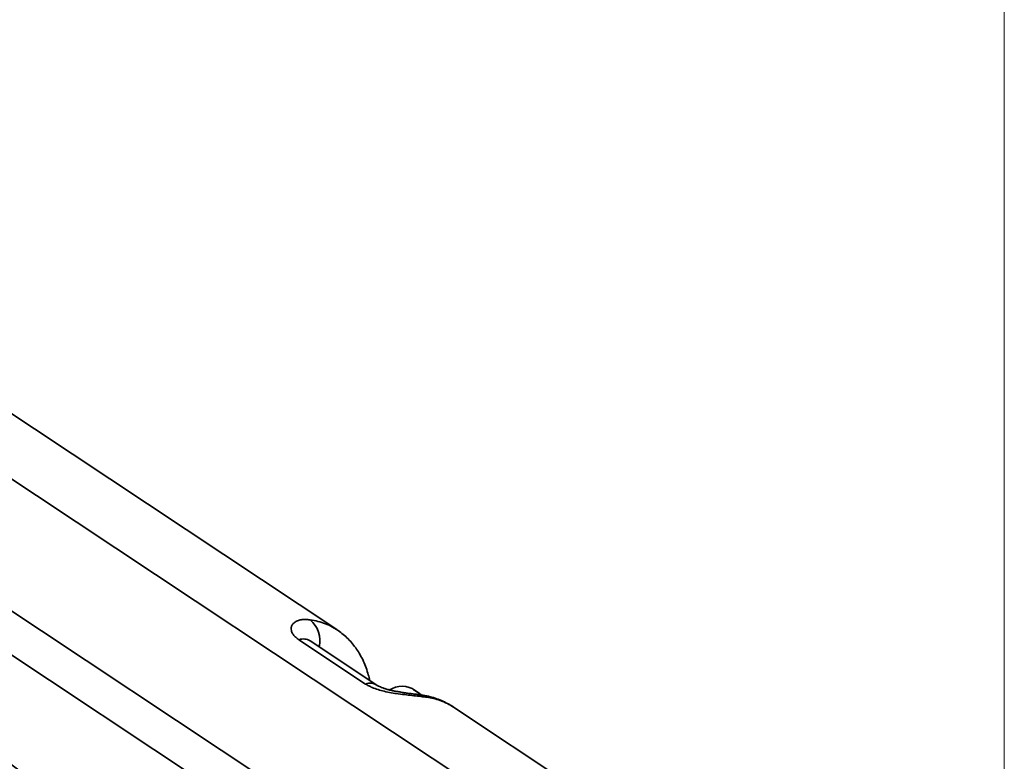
# Model space of a CAD drawing. Header units: millimetres. Extents: x 6316 to 18291, y -19059 to -9021.
# Tile 143 of 146: x 18161 to 18172, y -18614 to -18606. Entities that reach past the tile are written whole.
import ezdxf

# ---------------------------------------------------------------- set-up
doc = ezdxf.new("R2010")
doc.units = ezdxf.units.MM
doc.header["$LTSCALE"] = 10
doc.layers.add('1轮廓实线层', color=7, linetype='Continuous', lineweight=18)

msp = doc.modelspace()

# ---------------------------------------------------------------- linework, layer by layer
at = {"layer": '1轮廓实线层', "color": 7, "linetype": 'Continuous', "lineweight": 35}
for p, q in [((18122.741, -18585.738), (18167.995, -18615.769)), ((18135.691, -18594.332), (18167.995, -18615.769)), ((18164.131, -18612.48), (18155.406, -18606.689)), ((18156.213, -18609.422), (18163.341, -18614.152)), ((18163.121, -18614.495), (18156.164, -18609.878)), ((18164.453, -18613.086), (18163.71, -18612.593)), ((18164.577, -18613.098), (18163.835, -18612.605)), ((18164.785, -18613.121), (18164.719, -18613.152)), ((18165.026, -18613.174), (18164.986, -18613.15)), ((18169.005, -18615.714), (18165.431, -18613.342))]:
    msp.add_line(p, q, dxfattribs=at)
at = {"layer": '1轮廓实线层'}
msp.add_line((18171.567, -18632.544), (18171.567, -18603.693), dxfattribs=at)
at = {"layer": '1轮廓实线层', "color": 7, "linetype": 'Continuous', "lineweight": 35, "flags": 128}
for points in [[(18165.026, -18613.174), (18165.053, -18613.192), (18165.07, -18613.205)], [(18165.065, -18613.207), (18165.101, -18613.216), (18165.135, -18613.233)]]:
    msp.add_lwpolyline(points, dxfattribs=at)
at = {"layer": '1轮廓实线层', "color": 7, "linetype": 'Continuous', "lineweight": 35}
for centre, radius, start, end in [((18163.64, -18612.604), 0.304, 346.9888, 50.1427), ((18163.76, -18612.729), 0.145, 58.8595, 109.8643), ((18164.502, -18613.222), 0.145, 58.8228, 109.8662), ((18164.858, -18613.374), 0.263, 38.9232, 106.0775)]:
    msp.add_arc(centre, radius, start, end, dxfattribs=at)
for points, knots in [([(18161.65, -18614.86), (18161.489, -18614.732), (18161.166, -18614.477), (18160.681, -18614.111), (18160.196, -18613.756), (18159.618, -18613.345), (18158.947, -18612.883), (18158.438, -18612.544), (18158.184, -18612.375)], [0, 0, 0, 0, 0.139975, 0.279965, 0.41997, 0.559983, 0.779988, 1, 1, 1, 1]), ([(18163.71, -18612.593), (18163.698, -18612.584), (18163.673, -18612.566), (18163.652, -18612.543), (18163.635, -18612.518), (18163.624, -18612.491), (18163.622, -18612.456), (18163.634, -18612.425), (18163.658, -18612.4), (18163.692, -18612.38), (18163.734, -18612.369), (18163.782, -18612.366), (18163.817, -18612.369), (18163.835, -18612.371)], [0, 0, 0, 0, 0.079366, 0.15875, 0.183798, 0.280025, 0.376347, 0.478668, 0.581082, 0.68827, 0.795521, 0.897745, 1, 1, 1, 1]), ([(18163.835, -18612.371), (18163.864, -18612.376), (18163.923, -18612.386), (18164.006, -18612.414), (18164.076, -18612.445), (18164.116, -18612.471), (18164.131, -18612.481)], [0, 0, 0, 0, 0.271545, 0.544859, 0.823776, 1, 1, 1, 1]), ([(18164.499, -18613.047), (18164.494, -18613.025), (18164.482, -18612.979), (18164.459, -18612.907), (18164.429, -18612.831), (18164.394, -18612.762), (18164.353, -18612.697), (18164.308, -18612.637), (18164.258, -18612.582), (18164.204, -18612.533), (18164.161, -18612.499), (18164.136, -18612.483), (18164.131, -18612.48)], [0, 0, 0, 0, 0.094862, 0.211233, 0.322094, 0.441052, 0.544001, 0.653949, 0.759824, 0.866911, 0.9748, 1, 1, 1, 1]), ([(18163.835, -18612.605), (18163.833, -18612.604), (18163.828, -18612.601), (18163.826, -18612.599), (18163.826, -18612.599), (18163.826, -18612.599)], [0, 0, 0, 0, 0.357372, 0.894092, 1, 1, 1, 1]), ([(18165.135, -18613.233), (18165.112, -18613.231), (18165.068, -18613.225), (18164.991, -18613.216), (18164.907, -18613.207), (18164.822, -18613.197), (18164.738, -18613.184), (18164.662, -18613.168), (18164.589, -18613.149), (18164.532, -18613.128), (18164.486, -18613.106), (18164.464, -18613.093), (18164.453, -18613.086)], [0, 0, 0, 0, 0.121075, 0.24448, 0.362433, 0.48352, 0.584757, 0.689047, 0.780784, 0.875867, 0.937349, 1, 1, 1, 1]), ([(18165.065, -18613.207), (18165.063, -18613.207), (18165.048, -18613.205), (18165.015, -18613.2), (18164.969, -18613.195), (18164.921, -18613.188), (18164.872, -18613.181), (18164.823, -18613.173), (18164.777, -18613.165), (18164.733, -18613.156), (18164.693, -18613.146), (18164.658, -18613.135), (18164.629, -18613.124), (18164.606, -18613.114), (18164.589, -18613.105), (18164.579, -18613.1), (18164.577, -18613.098), (18164.577, -18613.098)], [0, 0, 0, 0, 0.01636, 0.116333, 0.21882, 0.310266, 0.404153, 0.491295, 0.570537, 0.644733, 0.715242, 0.781097, 0.841366, 0.896884, 0.948977, 0.996873, 1, 1, 1, 1]), ([(18165.431, -18613.343), (18165.43, -18613.342), (18165.409, -18613.326), (18165.364, -18613.302), (18165.297, -18613.269), (18165.226, -18613.242), (18165.152, -18613.222), (18165.098, -18613.211), (18165.069, -18613.208), (18165.065, -18613.207)], [0, 0, 0, 0, 0.013449, 0.200177, 0.390842, 0.583702, 0.778912, 0.975806, 1, 1, 1, 1]), ([(18165.431, -18613.343), (18165.409, -18613.329), (18165.362, -18613.3), (18165.287, -18613.269), (18165.211, -18613.246), (18165.16, -18613.238), (18165.135, -18613.233)], [0, 0, 0, 0, 0.2499882, 0.531505, 0.765192, 1, 1, 1, 1])]:
    msp.add_open_spline(points, degree=3, knots=knots, dxfattribs=at)

doc.saveas('drawing.dxf')
